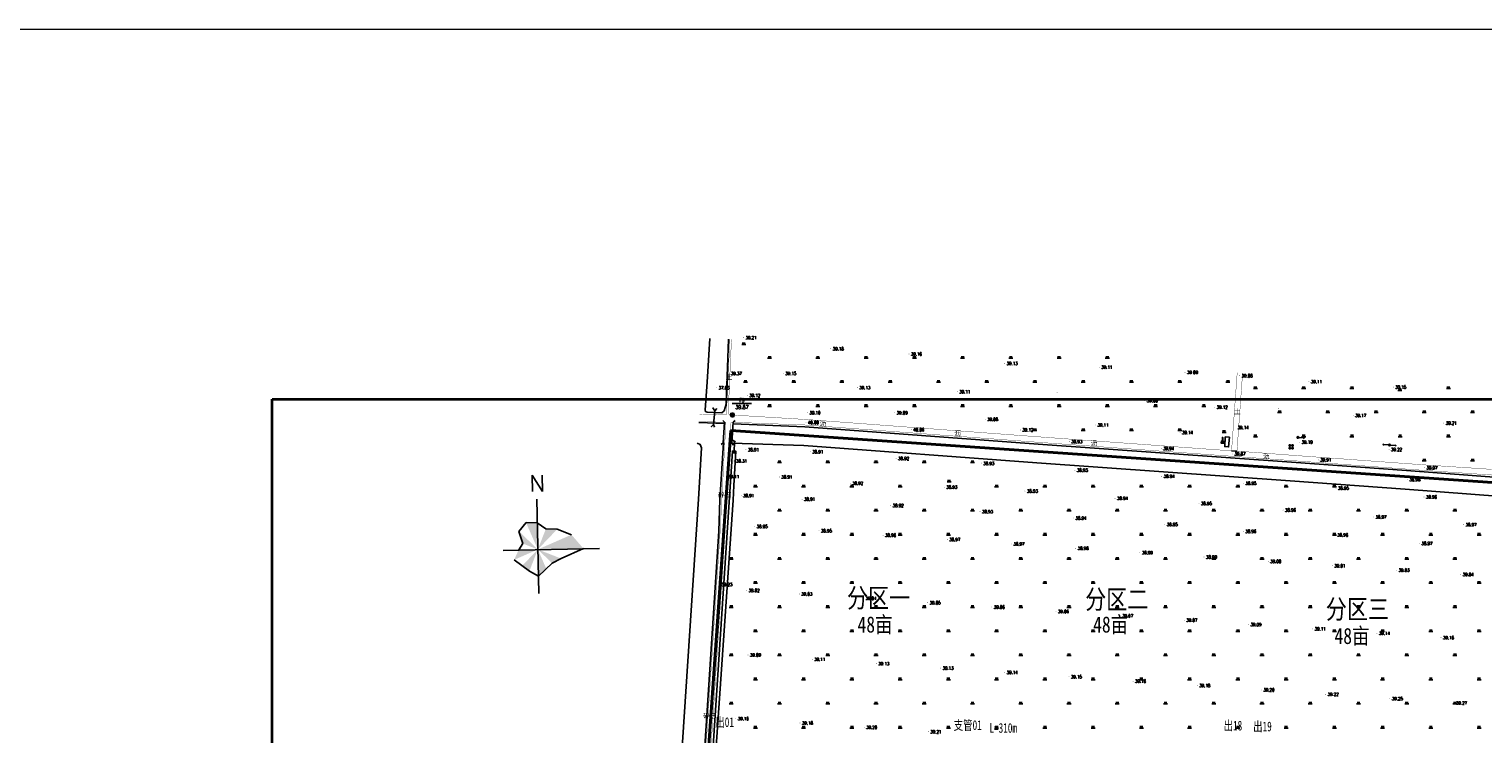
# Model space of a CAD drawing. Extents: x 464172 to 473094, y 3847158 to 3855433.
# Tile 19 of 98: x 465693 to 466597, y 3850854 to 3851293. Entities that reach past the tile are written whole.
import ezdxf
from ezdxf.enums import TextEntityAlignment as Align

# ---------------------------------------------------------------- set-up
doc = ezdxf.new("R2010")
doc.units = 0
doc.header["$PDMODE"] = 34
doc.header["$PDSIZE"] = 0.2
doc.linetypes.add('X2', pattern=[10, 8, -2])
doc.linetypes.add('X3', pattern=[5, 4, -1])
doc.layers.get('0').update_dxf_attribs({"linetype": 'CONTINUOUS'})
doc.layers.add('2000图框', color=7, linetype='CONTINUOUS', lineweight=30)
for name, color, linetype in [('DLDW', 8, 'CONTINUOUS'), ('DLSS', 4, 'CONTINUOUS'), ('DMTZ', 3, 'CONTINUOUS'), ('GCD', 9, 'CONTINUOUS'), ('GXYZ', 8, 'CONTINUOUS'), ('KZD', 1, 'CONTINUOUS'), ('SXSS', 5, 'CONTINUOUS'), ('ZBTZ', 8, 'CONTINUOUS'), ('断面', 7, 'CONTINUOUS')]:
    doc.layers.add(name, color=color, linetype=linetype)
doc.styles.add('HZ', font='rs.shx', dxfattribs={"width": 0.8, "bigfont": 'hztxt.shx'})
doc.styles.get("Standard").update_dxf_attribs({"font": 'rs.shx', "bigfont": 'hztxt.shx'})
doc.styles.add('黑体', font='simhei.ttf')
doc.linetypes.add('10411', pattern='A,2,[150,AAA.SHX,S=1,R=0,X=0,Y=1],2,[151,AAA.SHX,S=1,R=0,X=0,Y=3],1e-11', length=4)
doc.linetypes.add('1161', pattern='A,0,[149,AAA.SHX,S=0.15,R=0,X=0,Y=0],-1.6', length=1.6)
doc.linetypes.add('712B', pattern='A,4,-1,4,-1,4,-1,[167,AAA.SHX,S=0.5,R=0,X=0,Y=0],8,[168,AAA.SHX,S=0.5,R=0,X=0,Y=0],-1', length=24)

# ---------------------------------------------------------------- blocks, each defined once
blk = doc.blocks.new('GC200')
at = {"linetype": 'Continuous', "const_width": 0.2, "flags": 128}
blk.add_lwpolyline([(-0.1, 0, 1), (0.1, 0, 1)], format="xyb", close=True, dxfattribs=at)
blk = doc.blocks.new('gc013b')
at = {"linetype": 'Continuous'}
blk.add_line((0.5, 0), (4, 0), dxfattribs=at)
at = {"linetype": 'Continuous', "flags": 128}
blk.add_lwpolyline([(3.39, 0.35), (4, 0), (3.39, -0.35)], dxfattribs=at)
blk = doc.blocks.new('gc170')
at = {"linetype": 'Continuous'}
blk.add_circle((0, 0), 0.5, dxfattribs=at)
blk = doc.blocks.new('gc146')
for points in [[(1.6, 0.82), (-1.6, 0.82)], [(-0.8, -1.58), (-0.8, 1.62)], [(0.8, 1.62), (0.8, -1.58)], [(-1.6, -0.78), (1.6, -0.78)]]:
    blk.add_lwpolyline(points)
blk = doc.blocks.new('gc119')
for p, q in [((-1.25, 0), (1.25, 0)), ((-0.5, 1.3), (-0.5, 0)), ((0.5, 1.3), (0.5, 0))]:
    blk.add_line(p, q)
blk = doc.blocks.new('*U11')
at = {"linetype": 'Continuous'}
for points in [[(0, 2.5), (0.1, 3.6), (-0.1, 3.6)], [(0, 2.5), (-0.1, 3.6), (-0.1, 1.4)], [(0, 2.5), (-0.1, 1.4), (0.1, 1.4)], [(0, 2.5), (0.1, 1.4), (0.1, 3.6)]]:
    blk.add_solid(points, dxfattribs=at)
blk = doc.blocks.new('*U12')
at = {"linetype": 'Continuous'}
for points in [[(-0.1, -0.1), (-0.6, 0.6), (-0.8, -0.8)], [(-0.1, -0.1), (0.6, 0.6), (-0.6, 0.6)], [(-0.1, -0.1), (0.8, -0.8), (0.6, 0.6)], [(-0.1, -0.1), (-0.8, -0.8), (0.8, -0.8)]]:
    blk.add_solid(points, dxfattribs=at)
blk = doc.blocks.new('gc017')
for p, q in [((-0.6, 0.6), (-0.8, -0.8)), ((-0.6, 0.6), (0.6, 0.6)), ((0.6, 0.6), (0.8, -0.8)), ((-0.8, -0.8), (0.8, -0.8))]:
    blk.add_line(p, q)
for points in [[(0.6, 0.6), (-0.6, 0.6), (-0.8, -0.8), (0.8, -0.8)], [(-0.1, 0.6), (0.1, 0.6), (0.1, 2.8), (-0.1, 2.8)]]:
    blk.add_lwpolyline(points, close=True)
at = {"const_width": 0.2}
blk.add_lwpolyline([(-0.6, 0.6), (-0.6, 0.6), (-0.6, 0.6)], dxfattribs=at)
blk.add_point((0, 0))
at = {"linetype": 'Continuous'}
for name, p in [('*U12', (0, 0)), ('*U11', (0, -0.8))]:
    blk.add_blockref(name, p, dxfattribs=at)
blk = doc.blocks.new('*U4')
at = {"linetype": 'Continuous'}
for points in [[(-0.15, 0), (-0.14, -0.06), (-0.14, 0.06)], [(-0.14, 0.06), (-0.11, -0.11), (-0.11, 0.11)], [(-0.11, -0.11), (-0.14, 0.06), (-0.14, -0.06)], [(-0.11, 0.11), (-0.06, -0.14), (-0.06, 0.14)], [(-0.06, -0.14), (-0.11, 0.11), (-0.11, -0.11)], [(-0.06, 0.14), (0, -0.15), (0, 0.15)], [(0, -0.15), (-0.06, 0.14), (-0.06, -0.14)], [(0, 0.15), (0.06, -0.14), (0.06, 0.14)], [(0.06, -0.14), (0, 0.15), (0, -0.15)], [(0.06, 0.14), (0.11, -0.11), (0.11, 0.11)], [(0.11, -0.11), (0.06, 0.14), (0.06, -0.14)], [(0.11, 0.11), (0.14, -0.06), (0.14, 0.06)], [(0.14, -0.06), (0.11, 0.11), (0.11, -0.11)], [(0.15, 0), (0.14, 0.06), (0.14, -0.06)]]:
    blk.add_solid(points, dxfattribs=at)
blk = doc.blocks.new('gc259')
at = {"linetype": 'Continuous', "flags": 128}
for points in [[(-1, 0), (-1.5, 0)], [(-1, -1), (1, -1), (1, 1), (-1, 1), (-1, -1)], [(0, 1), (0, 1.5)], [(1, 0), (1.5, 0)], [(0, -1), (0, -1.5)]]:
    blk.add_lwpolyline(points, dxfattribs=at)
at = {"linetype": 'Continuous'}
blk.add_circle((0, 0), 0.15, dxfattribs=at)
blk.add_point((0, 0), dxfattribs=at)
blk.add_blockref('*U4', (0, 0), dxfattribs=at)
blk = doc.blocks.new('1243124123')
at = {"layer": 'DLDW', "color": 8, "linetype": '1161', "elevation": 39.64, "flags": 128}
blk.add_lwpolyline([(443.36, -82.41), (443.1, -88.39), (445.51, -88.58), (445.99, -82.63)], close=True, dxfattribs=at)
at = {"layer": 'DLSS', "color": 8, "linetype": 'Continuous'}
for p, q in [((132.07, -73.31), (131.02, -72.1)), ((137.51, -73.31), (138.71, -72.26)), ((131.18, -86.13), (132.07, -73.31)), ((137.51, -73.31), (136.61, -86.22)), ((131.18, -86.13), (129.98, -87.18)), ((136.61, -86.22), (137.67, -87.43))]:
    blk.add_line(p, q, dxfattribs=at)
at = {"layer": 'DLSS', "color": 8, "linetype": 'X3', "const_width": 0.2, "flags": 128}
for points, elevation in [([(135.36, -21.66), (133.5, -63.6), (132.98, -68.68), (132.98, -68.68), (132.98, -68.68)], 39.37), ([(447.34, -90.97), (449.7, -58.13), (450.84, -42.39)], 39.47)]:
    blk.add_lwpolyline(points, dxfattribs=dict(at, elevation=elevation))
at = {"layer": 'DLSS', "color": 8, "linetype": 'Continuous', "const_width": 0.2, "flags": 128}
for points, elevation in [([(136.37, -21.7), (134.52, -63.43), (134.86, -68.72), (134.86, -68.72), (134.86, -68.72)], 39.37), ([(450.7, -91.21), (453.06, -58.37), (454.19, -42.63)], 39.47), ([(116.21, -72.73), (132.09, -73.33)], 39.96)]:
    blk.add_lwpolyline(points, dxfattribs=dict(at, elevation=elevation))
at = {"layer": 'DLSS', "color": 8, "linetype": 'X2', "const_width": 0.2, "flags": 128}
for points, elevation in [([(132.98, -68.68), (116.61, -68.32)], 39.87), ([(447.29, -91.06), (326.07, -82.25), (183.04, -71.58), (136.94, -68.77), (134.86, -68.72)], 39.87), ([(895.9, -122.29), (773.76, -113.84), (652.77, -105.46), (568.24, -99.86), (484.19, -93.74), (450.7, -91.21)], 39.47)]:
    blk.add_lwpolyline(points, dxfattribs=dict(at, elevation=elevation))
blk.add_lwpolyline([(132.09, -73.33), (132.88, -73.38), (132.94, -73.64), (132.2, -86.78), (129.34, -141.14), (120.15, -281.27), (119.54, -288.87), (119.48, -289.84)], dxfattribs=at)
at = {"layer": 'DLSS', "color": 8, "linetype": 'Continuous', "const_width": 0.2, "flags": 128}
blk.add_lwpolyline([(893.98, -125.66), (773.28, -117.29), (567.36, -103.23), (485.48, -97.16), (326.65, -85.7), (182.32, -74.99), (137.51, -73.31), (136.35, -73.49), (135.88, -73.71), (135.31, -86.95), (132.44, -141.32), (123.25, -281.49), (123.02, -284.37)], dxfattribs=at)
at = {"layer": 'DMTZ', "color": 8, "linetype": '10411', "flags": 128}
for points, elevation in [([(122.87, -21.2), (121.28, -48.36), (120.09, -65.63), (120.21, -66.62), (121.22, -67.11), (130.45, -67.5), (131.77, -66.15), (133.09, -62.07), (133.97, -38.93), (134.62, -21.64)], 39.23), ([(893.83, -127.85), (773.13, -119.48), (656.88, -110.96), (556.17, -103.23), (484.58, -98.13), (327.04, -86.87), (181.96, -76.04), (137.41, -74.17)], 39.96), ([(129.18, -121.48), (131.36, -86.08)], 39.06), ([(136.61, -86.22), (181.28, -87.69), (326.19, -98.5), (483.75, -109.76), (555.31, -114.86), (656.01, -122.59), (772.3, -131.11), (877.51, -138.4), (893.37, -139.23)], 39.96)]:
    blk.add_lwpolyline(points, dxfattribs=dict(at, elevation=elevation))
for points in [[(132.02, -74.05), (116.14, -73.49)], [(114.99, -86.2), (115.15, -86.2), (116.96, -87.09), (117.84, -89.23), (115.88, -121.01)], [(115.88, -121.01), (115.88, -121.01), (90.44, -508.28), (81.7, -695.1), (80.63, -704.33), (78.18, -725.44), (68.48, -862.65), (59.11, -957.06), (46.87, -1144.14)], [(118.7, -289.81), (118.76, -288.82), (119.37, -281.21), (128.56, -141.09), (129.18, -121.48)]]:
    blk.add_lwpolyline(points, dxfattribs=at)
at = {"layer": 'KZD', "color": 8, "linetype": 'Continuous'}
blk.add_line((136.86, -61.7), (148.86, -61.7), dxfattribs=at)
at = {"layer": 'SXSS', "color": 8, "linetype": 'Continuous', "flags": 128}
for points in [[(127.27, -64.75), (126, -66.24), (124.89, -64.37), (126, -66.24), (125.15, -74.78), (123.81, -76.1), (125.15, -74.78), (125.83, -76.42)], [(138.77, -84.76), (138.23, -85.41), (137.74, -84.57), (138.23, -85.41), (138.14, -91.63), (137.48, -92.41), (138.14, -91.63), (138.67, -92.62)]]:
    blk.add_lwpolyline(points, dxfattribs=at)
at = {"layer": 'SXSS', "color": 8, "linetype": 'Continuous', "elevation": 38.82, "flags": 128}
blk.add_lwpolyline([(137.41, -121.81), (126.25, -284.08), (124.34, -284.06), (135.5, -113.39), (136.98, -91.22), (139.1, -91.28), (137.75, -112.66)], close=True, dxfattribs=at)
at = {"layer": 'ZBTZ', "color": 8, "linetype": '1161', "elevation": 39.87, "flags": 128}
blk.add_lwpolyline([(447.29, -91.06), (450.7, -91.31)], dxfattribs=at)
at = {"layer": 'DLDW', "color": 8, "linetype": '1161'}
blk.add_blockref('gc017', (441.71, -85.5), dxfattribs=at)
at = {"layer": 'GCD', "color": 8, "linetype": 'Continuous'}
ref = blk.add_blockref('GC200', (143.9, -20.69, 39.2), dxfattribs=at)
ref.add_attrib('height', '39.21', dxfattribs={"linetype": 'Continuous', "height": 2, "style": 'HZ', "width": 0.8}).set_placement((145.1, -20.69, 39.2), align=Align.MIDDLE_LEFT)
ref = blk.add_blockref('GC200', (198.13, -27.61, 39.18), dxfattribs=at)
ref.add_attrib('height', '39.18', dxfattribs={"linetype": 'Continuous', "height": 2, "style": 'HZ', "width": 0.8}).set_placement((199.33, -27.61), align=Align.MIDDLE_LEFT)
ref = blk.add_blockref('GC200', (246.73, -30.82, 39.16), dxfattribs=at)
ref.add_attrib('height', '39.16', dxfattribs={"linetype": 'Continuous', "height": 2, "style": 'HZ', "width": 0.8}).set_placement((247.93, -30.82), align=Align.MIDDLE_LEFT)
ref = blk.add_blockref('GC200', (306.26, -36.69, 39.13), dxfattribs=at)
ref.add_attrib('height', '39.13', dxfattribs={"linetype": 'Continuous', "height": 2, "style": 'HZ', "width": 0.8}).set_placement((307.46, -36.69), align=Align.MIDDLE_LEFT)
ref = blk.add_blockref('GC200', (134.78, -42.97, 39.37), dxfattribs=at)
ref.add_attrib('height', '39.37', dxfattribs={"linetype": 'Continuous', "height": 2, "style": 'HZ', "width": 0.8}).set_placement((135.98, -42.97), align=Align.MIDDLE_LEFT)
ref = blk.add_blockref('GC200', (168.64, -42.95, 39.15), dxfattribs=at)
ref.add_attrib('height', '39.15', dxfattribs={"linetype": 'Continuous', "height": 2, "style": 'HZ', "width": 0.8}).set_placement((169.84, -42.95), align=Align.MIDDLE_LEFT)
ref = blk.add_blockref('GC200', (365.11, -39.03, 39.11), dxfattribs=at)
ref.add_attrib('height', '39.11', dxfattribs={"linetype": 'Continuous', "height": 2, "style": 'HZ', "width": 0.8}).set_placement((366.31, -39.03), align=Align.MIDDLE_LEFT)
ref = blk.add_blockref('GC200', (418.42, -42.27, 39.09), dxfattribs=at)
ref.add_attrib('height', '39.09', dxfattribs={"linetype": 'Continuous', "height": 2, "style": 'HZ', "width": 0.8}).set_placement((419.62, -42.27), align=Align.MIDDLE_LEFT)
ref = blk.add_blockref('GC200', (452.38, -44.37, 39.08), dxfattribs=at)
ref.add_attrib('height', '39.08', dxfattribs={"linetype": 'Continuous', "height": 2, "style": 'HZ', "width": 0.8}).set_placement((453.58, -44.37), align=Align.MIDDLE_LEFT)
ref = blk.add_blockref('GC200', (127.16, -51.86, 37.03), dxfattribs=at)
ref.add_attrib('height', '37.03', dxfattribs={"linetype": 'Continuous', "height": 2, "style": 'HZ', "width": 0.8}).set_placement((128.36, -51.86), align=Align.MIDDLE_LEFT)
ref = blk.add_blockref('GC200', (214.62, -51.74, 39.13), dxfattribs=at)
ref.add_attrib('height', '39.13', dxfattribs={"linetype": 'Continuous', "height": 2, "style": 'HZ', "width": 0.8}).set_placement((215.82, -51.74), align=Align.MIDDLE_LEFT)
ref = blk.add_blockref('GC200', (276.78, -54.33, 39.11), dxfattribs=at)
ref.add_attrib('height', '39.11', dxfattribs={"linetype": 'Continuous', "height": 2, "style": 'HZ', "width": 0.8}).set_placement((277.98, -54.33), align=Align.MIDDLE_LEFT)
ref = blk.add_blockref('GC200', (495.41, -48.02, 39.11), dxfattribs=at)
ref.add_attrib('height', '39.11', dxfattribs={"linetype": 'Continuous', "height": 2, "style": 'HZ', "width": 0.8}).set_placement((496.61, -48.02), align=Align.MIDDLE_LEFT)
ref = blk.add_blockref('GC200', (547.89, -51.42, 39.15), dxfattribs=at)
ref.add_attrib('height', '39.15', dxfattribs={"linetype": 'Continuous', "height": 2, "style": 'HZ', "width": 0.8}).set_placement((549.09, -51.42), align=Align.MIDDLE_LEFT)
ref = blk.add_blockref('GC200', (146.21, -56.61, 39.12), dxfattribs=at)
ref.add_attrib('height', '39.12', dxfattribs={"linetype": 'Continuous', "height": 2, "style": 'HZ', "width": 0.8}).set_placement((147.41, -56.61), align=Align.MIDDLE_LEFT)
ref = blk.add_blockref('GC200', (338.87, -54.92, 39.09), dxfattribs=at)
ref.add_attrib('height', '39.10', dxfattribs={"linetype": 'Continuous', "height": 2, "style": 'HZ', "width": 0.8}).set_placement((394.64, -59.8), align=Align.MIDDLE_LEFT)
ref = blk.add_blockref('GC200', (393.44, -59.8, 39.09), dxfattribs=at)
ref.add_attrib('height', '39.09', dxfattribs={"linetype": 'Continuous', "height": 2, "style": 'HZ', "width": 0.8}).set_placement((394.64, -59.8), align=Align.MIDDLE_LEFT)
ref = blk.add_blockref('GC200', (436.84, -63.91, 39.12), dxfattribs=at)
ref.add_attrib('height', '39.12', dxfattribs={"linetype": 'Continuous', "height": 2, "style": 'HZ', "width": 0.8}).set_placement((438.04, -63.91), align=Align.MIDDLE_LEFT)
ref = blk.add_blockref('GC200', (183.83, -67.39, 39.09), dxfattribs=at)
ref.add_attrib('height', '39.10', dxfattribs={"linetype": 'Continuous', "height": 2, "style": 'HZ', "width": 0.8}).set_placement((184.83, -67.39), align=Align.MIDDLE_LEFT)
ref = blk.add_blockref('GC200', (237.86, -67.44, 39.09), dxfattribs=at)
ref.add_attrib('height', '39.09', dxfattribs={"linetype": 'Continuous', "height": 2, "style": 'HZ', "width": 0.8}).set_placement((239.06, -67.44), align=Align.MIDDLE_LEFT)
ref = blk.add_blockref('GC200', (294.1, -71.48, 39.08), dxfattribs=at)
ref.add_attrib('height', '39.08', dxfattribs={"linetype": 'Continuous', "height": 2, "style": 'HZ', "width": 0.8}).set_placement((295.3, -71.48), align=Align.MIDDLE_LEFT)
ref = blk.add_blockref('GC200', (476.57, -64.64, 39.13), dxfattribs=at)
ref.add_attrib('height', '39.14', dxfattribs={"linetype": 'Continuous', "height": 2, "style": 'HZ', "width": 0.8}).set_placement((451.04, -76.6), align=Align.MIDDLE_LEFT)
ref = blk.add_blockref('GC200', (522.97, -69.09, 39.17), dxfattribs=at)
ref.add_attrib('height', '39.17', dxfattribs={"linetype": 'Continuous', "height": 2, "style": 'HZ', "width": 0.8}).set_placement((524.17, -69.09), align=Align.MIDDLE_LEFT)
ref = blk.add_blockref('GC200', (182.71, -73.44, 40), dxfattribs=at)
ref.add_attrib('height', '40.00', dxfattribs={"linetype": 'Continuous', "height": 2, "style": 'HZ', "width": 0.8}).set_placement((183.91, -73.44), align=Align.MIDDLE_LEFT)
ref = blk.add_blockref('GC200', (248.23, -77.96, 40.06), dxfattribs=at)
ref.add_attrib('height', '40.06', dxfattribs={"linetype": 'Continuous', "height": 2, "style": 'HZ', "width": 0.8}).set_placement((249.43, -77.96), align=Align.MIDDLE_LEFT)
ref = blk.add_blockref('GC200', (316.01, -78.06, 39.12), dxfattribs=at)
ref.add_attrib('height', '39.12', dxfattribs={"linetype": 'Continuous', "height": 2, "style": 'HZ', "width": 0.8}).set_placement((317.21, -78.06), align=Align.MIDDLE_LEFT)
ref = blk.add_blockref('GC200', (362.74, -74.98, 39.11), dxfattribs=at)
ref.add_attrib('height', '39.11', dxfattribs={"linetype": 'Continuous', "height": 2, "style": 'HZ', "width": 0.8}).set_placement((363.94, -74.98), align=Align.MIDDLE_LEFT)
ref = blk.add_blockref('GC200', (415.31, -79.71, 39.14), dxfattribs=at)
ref.add_attrib('height', '39.14', dxfattribs={"linetype": 'Continuous', "height": 2, "style": 'HZ', "width": 0.8}).set_placement((416.51, -79.71), align=Align.MIDDLE_LEFT)
ref = blk.add_blockref('GC200', (579.29, -73.81, 39.21), dxfattribs=at)
ref.add_attrib('height', '39.21', dxfattribs={"linetype": 'Continuous', "height": 2, "style": 'HZ', "width": 0.8}).set_placement((580.49, -73.81), align=Align.MIDDLE_LEFT)
ref = blk.add_blockref('GC200', (145.4, -90.39, 38.91), dxfattribs=at)
ref.add_attrib('height', '38.91', dxfattribs={"linetype": 'Continuous', "height": 2, "style": 'HZ', "width": 0.8}).set_placement((146.6, -90.39), align=Align.MIDDLE_LEFT)
ref = blk.add_blockref('GC200', (346.44, -85.37, 39.93), dxfattribs=at)
ref.add_attrib('height', '39.93', dxfattribs={"linetype": 'Continuous', "height": 2, "style": 'HZ', "width": 0.8}).set_placement((347.64, -85.37), align=Align.MIDDLE_LEFT)
ref = blk.add_blockref('GC200', (403.57, -89.63, 39.94), dxfattribs=at)
ref.add_attrib('height', '39.94', dxfattribs={"linetype": 'Continuous', "height": 2, "style": 'HZ', "width": 0.8}).set_placement((404.77, -89.63), align=Align.MIDDLE_LEFT)
ref = blk.add_blockref('GC200', (489.67, -85.65, 39.19), dxfattribs=at)
ref.add_attrib('height', '39.19', dxfattribs={"linetype": 'Continuous', "height": 2, "style": 'HZ', "width": 0.8}).set_placement((490.87, -85.65), align=Align.MIDDLE_LEFT)
ref = blk.add_blockref('GC200', (545.26, -90.2, 39.22), dxfattribs=at)
ref.add_attrib('height', '39.22', dxfattribs={"linetype": 'Continuous', "height": 2, "style": 'HZ', "width": 0.8}).set_placement((546.46, -90.2), align=Align.MIDDLE_LEFT)
ref = blk.add_blockref('GC200', (137.96, -97.35, 38.31), dxfattribs=at)
ref.add_attrib('height', '38.31', dxfattribs={"linetype": 'Continuous', "height": 2, "style": 'HZ', "width": 0.8}).set_placement((139.16, -97.35), align=Align.MIDDLE_LEFT)
ref = blk.add_blockref('GC200', (185.39, -91.66, 38.91), dxfattribs=at)
ref.add_attrib('height', '38.91', dxfattribs={"linetype": 'Continuous', "height": 2, "style": 'HZ', "width": 0.8}).set_placement((186.59, -91.66), align=Align.MIDDLE_LEFT)
ref = blk.add_blockref('GC200', (238.77, -95.8, 38.92), dxfattribs=at)
ref.add_attrib('height', '38.92', dxfattribs={"linetype": 'Continuous', "height": 2, "style": 'HZ', "width": 0.8}).set_placement((239.97, -95.8), align=Align.MIDDLE_LEFT)
ref = blk.add_blockref('GC200', (291.88, -98.67, 38.92), dxfattribs=at)
ref.add_attrib('height', '38.93', dxfattribs={"linetype": 'Continuous', "height": 2, "style": 'HZ', "width": 0.8}).set_placement((292.97, -98.92), align=Align.MIDDLE_LEFT)
ref = blk.add_blockref('GC200', (447.9, -92.97, 39.87), dxfattribs=at)
ref.add_attrib('height', '39.87', dxfattribs={"linetype": 'Continuous', "height": 2, "style": 'HZ', "width": 0.8}).set_placement((449.1, -92.97), align=Align.MIDDLE_LEFT)
ref = blk.add_blockref('GC200', (501.22, -96.71, 39.91), dxfattribs=at)
ref.add_attrib('height', '39.91', dxfattribs={"linetype": 'Continuous', "height": 2, "style": 'HZ', "width": 0.8}).set_placement((502.42, -96.71), align=Align.MIDDLE_LEFT)
ref = blk.add_blockref('GC200', (133.08, -107.08, 39.11), dxfattribs=at)
ref.add_attrib('height', '39.11', dxfattribs={"linetype": 'Continuous', "height": 2, "style": 'HZ', "width": 0.8}).set_placement((134.28, -107.08), align=Align.MIDDLE_LEFT)
ref = blk.add_blockref('GC200', (166.16, -107.3, 38.91), dxfattribs=at)
ref.add_attrib('height', '38.91', dxfattribs={"linetype": 'Continuous', "height": 2, "style": 'HZ', "width": 0.8}).set_placement((167.36, -107.3), align=Align.MIDDLE_LEFT)
ref = blk.add_blockref('GC200', (349.9, -103.13, 38.93), dxfattribs=at)
ref.add_attrib('height', '38.93', dxfattribs={"linetype": 'Continuous', "height": 2, "style": 'HZ', "width": 0.8}).set_placement((351.1, -103.13), align=Align.MIDDLE_LEFT)
ref = blk.add_blockref('GC200', (403.89, -106.92, 38.94), dxfattribs=at)
ref.add_attrib('height', '38.94', dxfattribs={"linetype": 'Continuous', "height": 2, "style": 'HZ', "width": 0.8}).set_placement((405.09, -106.92), align=Align.MIDDLE_LEFT)
ref = blk.add_blockref('GC200', (556.73, -108.98, 36.98), dxfattribs=at)
ref.add_attrib('height', '36.98', dxfattribs={"linetype": 'Continuous', "height": 2, "style": 'HZ', "width": 0.8}).set_placement((557.93, -108.98), align=Align.MIDDLE_LEFT)
ref = blk.add_blockref('GC200', (567.28, -101.61, 39.97), dxfattribs=at)
ref.add_attrib('height', '39.97', dxfattribs={"linetype": 'Continuous', "height": 2, "style": 'HZ', "width": 0.8}).set_placement((568.48, -101.61), align=Align.MIDDLE_LEFT)
ref = blk.add_blockref('GC200', (210.2, -111.24, 38.92), dxfattribs=at)
ref.add_attrib('height', '38.92', dxfattribs={"linetype": 'Continuous', "height": 2, "style": 'HZ', "width": 0.8}).set_placement((211.4, -111.24), align=Align.MIDDLE_LEFT)
ref = blk.add_blockref('GC200', (268.73, -113.64, 38.93), dxfattribs=at)
ref.add_attrib('height', '38.93', dxfattribs={"linetype": 'Continuous', "height": 2, "style": 'HZ', "width": 0.8}).set_placement((269.93, -113.64), align=Align.MIDDLE_LEFT)
ref = blk.add_blockref('GC200', (318.85, -116.09, 38.93), dxfattribs=at)
ref.add_attrib('height', '38.93', dxfattribs={"linetype": 'Continuous', "height": 2, "style": 'HZ', "width": 0.8}).set_placement((320.05, -116.09), align=Align.MIDDLE_LEFT)
ref = blk.add_blockref('GC200', (454.74, -111.29, 38.95), dxfattribs=at)
ref.add_attrib('height', '38.95', dxfattribs={"linetype": 'Continuous', "height": 2, "style": 'HZ', "width": 0.8}).set_placement((455.94, -111.29), align=Align.MIDDLE_LEFT)
ref = blk.add_blockref('GC200', (512.23, -114.26, 38.95), dxfattribs=at)
ref.add_attrib('height', '38.95', dxfattribs={"linetype": 'Continuous', "height": 2, "style": 'HZ', "width": 0.8}).set_placement((513.43, -114.26), align=Align.MIDDLE_LEFT)
ref = blk.add_blockref('GC200', (142.38, -118.91, 38.91), dxfattribs=at)
ref.add_attrib('height', '38.91', dxfattribs={"linetype": 'Continuous', "height": 2, "style": 'HZ', "width": 0.8}).set_placement((143.58, -118.91), align=Align.MIDDLE_LEFT)
ref = blk.add_blockref('GC200', (180.32, -121.14, 38.91), dxfattribs=at)
ref.add_attrib('height', '38.91', dxfattribs={"linetype": 'Continuous', "height": 2, "style": 'HZ', "width": 0.8}).set_placement((181.52, -121.14), align=Align.MIDDLE_LEFT)
ref = blk.add_blockref('GC200', (235.41, -125.07, 38.92), dxfattribs=at)
ref.add_attrib('height', '38.92', dxfattribs={"linetype": 'Continuous', "height": 2, "style": 'HZ', "width": 0.8}).set_placement((236.61, -125.07), align=Align.MIDDLE_LEFT)
ref = blk.add_blockref('GC200', (374.91, -120.59, 38.94), dxfattribs=at)
ref.add_attrib('height', '38.94', dxfattribs={"linetype": 'Continuous', "height": 2, "style": 'HZ', "width": 0.8}).set_placement((376.11, -120.59), align=Align.MIDDLE_LEFT)
ref = blk.add_blockref('GC200', (427.04, -123.79, 38.95), dxfattribs=at)
ref.add_attrib('height', '38.95', dxfattribs={"linetype": 'Continuous', "height": 2, "style": 'HZ', "width": 0.8}).set_placement((428.24, -123.79), align=Align.MIDDLE_LEFT)
ref = blk.add_blockref('GC200', (567.01, -119.75, 38.96), dxfattribs=at)
ref.add_attrib('height', '38.96', dxfattribs={"linetype": 'Continuous', "height": 2, "style": 'HZ', "width": 0.8}).set_placement((568.21, -119.75), align=Align.MIDDLE_LEFT)
ref = blk.add_blockref('GC200', (290.91, -128.86, 38.93), dxfattribs=at)
ref.add_attrib('height', '38.93', dxfattribs={"linetype": 'Continuous', "height": 2, "style": 'HZ', "width": 0.8}).set_placement((292.11, -128.86), align=Align.MIDDLE_LEFT)
ref = blk.add_blockref('GC200', (349.05, -132.89, 38.94), dxfattribs=at)
ref.add_attrib('height', '38.94', dxfattribs={"linetype": 'Continuous', "height": 2, "style": 'HZ', "width": 0.8}).set_placement((350.25, -132.89), align=Align.MIDDLE_LEFT)
ref = blk.add_blockref('GC200', (479.35, -127.89, 38.96), dxfattribs=at)
ref.add_attrib('height', '38.96', dxfattribs={"linetype": 'Continuous', "height": 2, "style": 'HZ', "width": 0.8}).set_placement((480.55, -127.89), align=Align.MIDDLE_LEFT)
ref = blk.add_blockref('GC200', (535.59, -132.21, 38.97), dxfattribs=at)
ref.add_attrib('height', '38.97', dxfattribs={"linetype": 'Continuous', "height": 2, "style": 'HZ', "width": 0.8}).set_placement((536.79, -132.21), align=Align.MIDDLE_LEFT)
ref = blk.add_blockref('GC200', (150.86, -138.09, 38.95), dxfattribs=at)
ref.add_attrib('height', '38.95', dxfattribs={"linetype": 'Continuous', "height": 2, "style": 'HZ', "width": 0.8}).set_placement((152.06, -138.09), align=Align.MIDDLE_LEFT)
ref = blk.add_blockref('GC200', (190.77, -140.81, 38.95), dxfattribs=at)
ref.add_attrib('height', '38.95', dxfattribs={"linetype": 'Continuous', "height": 2, "style": 'HZ', "width": 0.8}).set_placement((191.97, -140.81), align=Align.MIDDLE_LEFT)
ref = blk.add_blockref('GC200', (230.68, -143.52, 38.96), dxfattribs=at)
ref.add_attrib('height', '38.96', dxfattribs={"linetype": 'Continuous', "height": 2, "style": 'HZ', "width": 0.8}).set_placement((231.88, -143.52), align=Align.MIDDLE_LEFT)
ref = blk.add_blockref('GC200', (405.82, -136.86, 38.95), dxfattribs=at)
ref.add_attrib('height', '38.95', dxfattribs={"linetype": 'Continuous', "height": 2, "style": 'HZ', "width": 0.8}).set_placement((407.02, -136.86), align=Align.MIDDLE_LEFT)
ref = blk.add_blockref('GC200', (454.67, -141.16, 38.96), dxfattribs=at)
ref.add_attrib('height', '38.96', dxfattribs={"linetype": 'Continuous', "height": 2, "style": 'HZ', "width": 0.8}).set_placement((455.87, -141.16), align=Align.MIDDLE_LEFT)
ref = blk.add_blockref('GC200', (511.81, -143.36, 38.96), dxfattribs=at)
ref.add_attrib('height', '38.96', dxfattribs={"linetype": 'Continuous', "height": 2, "style": 'HZ', "width": 0.8}).set_placement((513.01, -143.36), align=Align.MIDDLE_LEFT)
ref = blk.add_blockref('GC200', (591.63, -136.98, 38.97), dxfattribs=at)
ref.add_attrib('height', '38.97', dxfattribs={"linetype": 'Continuous', "height": 2, "style": 'HZ', "width": 0.8}).set_placement((592.83, -136.98), align=Align.MIDDLE_LEFT)
ref = blk.add_blockref('GC200', (270.59, -146.24, 38.97), dxfattribs=at)
ref.add_attrib('height', '38.97', dxfattribs={"linetype": 'Continuous', "height": 2, "style": 'HZ', "width": 0.8}).set_placement((271.79, -146.24), align=Align.MIDDLE_LEFT)
ref = blk.add_blockref('GC200', (310.49, -148.95, 38.97), dxfattribs=at)
ref.add_attrib('height', '38.97', dxfattribs={"linetype": 'Continuous', "height": 2, "style": 'HZ', "width": 0.8}).set_placement((311.69, -148.95), align=Align.MIDDLE_LEFT)
ref = blk.add_blockref('GC200', (350.4, -151.67, 38.98), dxfattribs=at)
ref.add_attrib('height', '38.98', dxfattribs={"linetype": 'Continuous', "height": 2, "style": 'HZ', "width": 0.8}).set_placement((351.6, -151.67), align=Align.MIDDLE_LEFT)
ref = blk.add_blockref('GC200', (390.31, -154.38, 38.99), dxfattribs=at)
ref.add_attrib('height', '38.99', dxfattribs={"linetype": 'Continuous', "height": 2, "style": 'HZ', "width": 0.8}).set_placement((391.51, -154.38), align=Align.MIDDLE_LEFT)
ref = blk.add_blockref('GC200', (564.19, -148.63, 38.97), dxfattribs=at)
ref.add_attrib('height', '38.97', dxfattribs={"linetype": 'Continuous', "height": 2, "style": 'HZ', "width": 0.8}).set_placement((565.39, -148.63), align=Align.MIDDLE_LEFT)
ref = blk.add_blockref('GC200', (430.22, -157.1, 38.99), dxfattribs=at)
ref.add_attrib('height', '38.99', dxfattribs={"linetype": 'Continuous', "height": 2, "style": 'HZ', "width": 0.8}).set_placement((431.42, -157.1), align=Align.MIDDLE_LEFT)
ref = blk.add_blockref('GC200', (470.13, -159.81, 39), dxfattribs=at)
ref.add_attrib('height', '39.00', dxfattribs={"linetype": 'Continuous', "height": 2, "style": 'HZ', "width": 0.8}).set_placement((471.33, -159.81), align=Align.MIDDLE_LEFT)
ref = blk.add_blockref('GC200', (510.03, -162.53, 39.01), dxfattribs=at)
ref.add_attrib('height', '39.01', dxfattribs={"linetype": 'Continuous', "height": 2, "style": 'HZ', "width": 0.8}).set_placement((511.23, -162.53), align=Align.MIDDLE_LEFT)
ref = blk.add_blockref('GC200', (549.94, -165.24, 39.03), dxfattribs=at)
ref.add_attrib('height', '39.03', dxfattribs={"linetype": 'Continuous', "height": 2, "style": 'HZ', "width": 0.8}).set_placement((551.14, -165.24), align=Align.MIDDLE_LEFT)
ref = blk.add_blockref('GC200', (589.85, -167.96, 39.04), dxfattribs=at)
ref.add_attrib('height', '39.04', dxfattribs={"linetype": 'Continuous', "height": 2, "style": 'HZ', "width": 0.8}).set_placement((591.05, -167.96), align=Align.MIDDLE_LEFT)
ref = blk.add_blockref('GC200', (128.9, -174.17, 39.23), dxfattribs=at)
ref.add_attrib('height', '39.23', dxfattribs={"linetype": 'Continuous', "height": 2, "style": 'HZ', "width": 0.8}).set_placement((130.1, -174.17), align=Align.MIDDLE_LEFT)
ref = blk.add_blockref('GC200', (145.78, -177.84, 39.02), dxfattribs=at)
ref.add_attrib('height', '39.02', dxfattribs={"linetype": 'Continuous', "height": 2, "style": 'HZ', "width": 0.8}).set_placement((146.98, -177.84), align=Align.MIDDLE_LEFT)
ref = blk.add_blockref('GC200', (178.54, -180.07, 39.03), dxfattribs=at)
ref.add_attrib('height', '39.03', dxfattribs={"linetype": 'Continuous', "height": 2, "style": 'HZ', "width": 0.8}).set_placement((179.74, -180.07), align=Align.MIDDLE_LEFT)
ref = blk.add_blockref('GC200', (218.45, -182.78, 39.04), dxfattribs=at)
ref.add_attrib('height', '39.04', dxfattribs={"linetype": 'Continuous', "height": 2, "style": 'HZ', "width": 0.8}).set_placement((219.65, -182.78), align=Align.MIDDLE_LEFT)
ref = blk.add_blockref('GC200', (258.36, -185.5, 39.05), dxfattribs=at)
ref.add_attrib('height', '39.05', dxfattribs={"linetype": 'Continuous', "height": 2, "style": 'HZ', "width": 0.8}).set_placement((259.56, -185.5), align=Align.MIDDLE_LEFT)
ref = blk.add_blockref('GC200', (298.26, -188.21, 39.06), dxfattribs=at)
ref.add_attrib('height', '39.06', dxfattribs={"linetype": 'Continuous', "height": 2, "style": 'HZ', "width": 0.8}).set_placement((299.46, -188.21), align=Align.MIDDLE_LEFT)
ref = blk.add_blockref('GC200', (338.17, -190.93, 39.06), dxfattribs=at)
ref.add_attrib('height', '39.06', dxfattribs={"linetype": 'Continuous', "height": 2, "style": 'HZ', "width": 0.8}).set_placement((339.37, -190.93), align=Align.MIDDLE_LEFT)
ref = blk.add_blockref('GC200', (378.08, -193.64, 39.07), dxfattribs=at)
ref.add_attrib('height', '39.07', dxfattribs={"linetype": 'Continuous', "height": 2, "style": 'HZ', "width": 0.8}).set_placement((379.28, -193.64), align=Align.MIDDLE_LEFT)
ref = blk.add_blockref('GC200', (417.99, -196.36, 39.07), dxfattribs=at)
ref.add_attrib('height', '39.07', dxfattribs={"linetype": 'Continuous', "height": 2, "style": 'HZ', "width": 0.8}).set_placement((419.19, -196.36), align=Align.MIDDLE_LEFT)
ref = blk.add_blockref('GC200', (457.89, -199.07, 39.09), dxfattribs=at)
ref.add_attrib('height', '39.09', dxfattribs={"linetype": 'Continuous', "height": 2, "style": 'HZ', "width": 0.8}).set_placement((459.09, -199.07), align=Align.MIDDLE_LEFT)
ref = blk.add_blockref('GC200', (497.8, -201.79, 39.11), dxfattribs=at)
ref.add_attrib('height', '39.11', dxfattribs={"linetype": 'Continuous', "height": 2, "style": 'HZ', "width": 0.8}).set_placement((499, -201.79), align=Align.MIDDLE_LEFT)
ref = blk.add_blockref('GC200', (537.71, -204.5, 39.14), dxfattribs=at)
ref.add_attrib('height', '39.14', dxfattribs={"linetype": 'Continuous', "height": 2, "style": 'HZ', "width": 0.8}).set_placement((538.91, -204.5), align=Align.MIDDLE_LEFT)
ref = blk.add_blockref('GC200', (577.62, -207.22, 39.16), dxfattribs=at)
ref.add_attrib('height', '39.16', dxfattribs={"linetype": 'Continuous', "height": 2, "style": 'HZ', "width": 0.8}).set_placement((578.82, -207.22), align=Align.MIDDLE_LEFT)
ref = blk.add_blockref('GC200', (146.68, -217.99, 39.09), dxfattribs=at)
ref.add_attrib('height', '39.09', dxfattribs={"linetype": 'Continuous', "height": 2, "style": 'HZ', "width": 0.8}).set_placement((147.88, -217.99), align=Align.MIDDLE_LEFT)
ref = blk.add_blockref('GC200', (186.59, -220.71, 39.11), dxfattribs=at)
ref.add_attrib('height', '39.11', dxfattribs={"linetype": 'Continuous', "height": 2, "style": 'HZ', "width": 0.8}).set_placement((187.79, -220.71), align=Align.MIDDLE_LEFT)
ref = blk.add_blockref('GC200', (226.49, -223.42, 39.13), dxfattribs=at)
ref.add_attrib('height', '39.13', dxfattribs={"linetype": 'Continuous', "height": 2, "style": 'HZ', "width": 0.8}).set_placement((227.69, -223.42), align=Align.MIDDLE_LEFT)
ref = blk.add_blockref('GC200', (266.4, -226.14, 39.13), dxfattribs=at)
ref.add_attrib('height', '39.13', dxfattribs={"linetype": 'Continuous', "height": 2, "style": 'HZ', "width": 0.8}).set_placement((267.6, -226.14), align=Align.MIDDLE_LEFT)
ref = blk.add_blockref('GC200', (306.31, -228.85, 39.14), dxfattribs=at)
ref.add_attrib('height', '39.14', dxfattribs={"linetype": 'Continuous', "height": 2, "style": 'HZ', "width": 0.8}).set_placement((307.51, -228.85), align=Align.MIDDLE_LEFT)
ref = blk.add_blockref('GC200', (346.22, -231.57, 39.15), dxfattribs=at)
ref.add_attrib('height', '39.15', dxfattribs={"linetype": 'Continuous', "height": 2, "style": 'HZ', "width": 0.8}).set_placement((347.42, -231.57), align=Align.MIDDLE_LEFT)
ref = blk.add_blockref('GC200', (386.12, -234.28, 39.16), dxfattribs=at)
ref.add_attrib('height', '39.16', dxfattribs={"linetype": 'Continuous', "height": 2, "style": 'HZ', "width": 0.8}).set_placement((387.32, -234.28), align=Align.MIDDLE_LEFT)
ref = blk.add_blockref('GC200', (426.03, -237, 39.18), dxfattribs=at)
ref.add_attrib('height', '39.18', dxfattribs={"linetype": 'Continuous', "height": 2, "style": 'HZ', "width": 0.8}).set_placement((427.23, -237), align=Align.MIDDLE_LEFT)
ref = blk.add_blockref('GC200', (465.94, -239.71, 39.2), dxfattribs=at)
ref.add_attrib('height', '39.20', dxfattribs={"linetype": 'Continuous', "height": 2, "style": 'HZ', "width": 0.8}).set_placement((467.14, -239.71), align=Align.MIDDLE_LEFT)
ref = blk.add_blockref('GC200', (505.85, -242.43, 39.22), dxfattribs=at)
ref.add_attrib('height', '39.22', dxfattribs={"linetype": 'Continuous', "height": 2, "style": 'HZ', "width": 0.8}).set_placement((507.05, -242.43), align=Align.MIDDLE_LEFT)
ref = blk.add_blockref('GC200', (545.76, -245.14, 39.25), dxfattribs=at)
ref.add_attrib('height', '39.25', dxfattribs={"linetype": 'Continuous', "height": 2, "style": 'HZ', "width": 0.8}).set_placement((546.96, -245.14), align=Align.MIDDLE_LEFT)
ref = blk.add_blockref('GC200', (585.66, -247.86, 39.27), dxfattribs=at)
ref.add_attrib('height', '39.27', dxfattribs={"linetype": 'Continuous', "height": 2, "style": 'HZ', "width": 0.8}).set_placement((586.86, -247.86), align=Align.MIDDLE_LEFT)
ref = blk.add_blockref('GC200', (139.08, -257.57, 39.16), dxfattribs=at)
ref.add_attrib('height', '39.16', dxfattribs={"linetype": 'Continuous', "height": 2, "style": 'HZ', "width": 0.8}).set_placement((140.28, -257.57), align=Align.MIDDLE_LEFT)
ref = blk.add_blockref('GC200', (178.99, -260.28, 39.18), dxfattribs=at)
ref.add_attrib('height', '39.18', dxfattribs={"linetype": 'Continuous', "height": 2, "style": 'HZ', "width": 0.8}).set_placement((180.19, -260.28), align=Align.MIDDLE_LEFT)
ref = blk.add_blockref('GC200', (218.9, -263, 39.2), dxfattribs=at)
ref.add_attrib('height', '39.20', dxfattribs={"linetype": 'Continuous', "height": 2, "style": 'HZ', "width": 0.8}).set_placement((220.1, -263), align=Align.MIDDLE_LEFT)
ref = blk.add_blockref('GC200', (258.81, -265.71, 39.21), dxfattribs=at)
ref.add_attrib('height', '39.21', dxfattribs={"linetype": 'Continuous', "height": 2, "style": 'HZ', "width": 0.8}).set_placement((260.01, -265.71), align=Align.MIDDLE_LEFT)
at = {"layer": 'GXYZ', "color": 8, "linetype": 'Continuous'}
for p in [(488.57, -82.73), (545.57, -87.46)]:
    blk.add_blockref('gc170', p, dxfattribs=at)
for p, rotation in [((488.57, -82.73), 355.2564068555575), ((545.57, -87.46), 175.2564068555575), ((545.57, -87.46), 356.1307007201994)]:
    blk.add_blockref('gc013b', p, dxfattribs=dict(at, rotation=rotation))
at = {"layer": 'KZD', "color": 8, "linetype": 'Continuous'}
blk.add_blockref('gc259', (136.94, -68.77, 39.87), dxfattribs=at)
at = {"layer": 'SXSS', "color": 8, "linetype": 'Continuous'}
blk.add_blockref('gc146', (484.39, -88.58, 39.48), dxfattribs=at)
at = {"layer": 'ZBTZ', "color": 8, "linetype": 'Continuous'}
for p in [(143.99, -24.95), (160.09, -33.39), (190.09, -33.39), (220.09, -33.39), (250.09, -33.39), (280.09, -33.39), (310.09, -33.39), (340.09, -33.39), (370.09, -33.39), (145.09, -48.39), (175.09, -48.39), (205.09, -48.39), (235.09, -48.39), (265.09, -48.39), (295.09, -48.39), (325.09, -48.39), (355.09, -48.39), (385.09, -48.39), (415.09, -48.39), (445.09, -48.39), (462.16, -52.29), (492.16, -52.29), (522.16, -52.29), (552, -53.49), (582.16, -52.29), (160.09, -63.39), (190.09, -63.39), (220.09, -63.39), (250.09, -63.39), (280.09, -63.39), (310.09, -63.39), (340.09, -63.39), (370.09, -63.39), (400.09, -63.39), (430.09, -63.39), (477.16, -67.29), (507.16, -67.29), (537.16, -67.29), (567.16, -67.29), (597.16, -67.29), (325.09, -78.39), (355.09, -78.39), (385.09, -78.39), (415.09, -78.39), (442.7, -79.57), (462.16, -82.29), (492.16, -82.29), (522.16, -82.29), (552.16, -82.29), (582.16, -82.29), (166.25, -98.39), (196.25, -98.39), (226.25, -98.39), (256.25, -98.39), (286.25, -98.39), (567.16, -97.29), (597.16, -97.29), (151.25, -113.39), (181.25, -113.39), (211.25, -113.39), (241.25, -113.39), (271.68, -110.37), (301.25, -113.39), (331.25, -113.39), (361.25, -113.39), (391.25, -113.39), (421.25, -113.39), (451.25, -113.39), (481.25, -113.39), (511.25, -113.39), (166.25, -128.39), (196.25, -128.39), (226.25, -128.39), (256.25, -128.39), (286.25, -128.39), (316.25, -128.39), (346.25, -128.39), (376.25, -128.39), (406.25, -128.39), (436.25, -128.39), (466.25, -128.39), (496.25, -128.39), (526.25, -128.39), (556.25, -128.39), (586.25, -128.39), (151.25, -143.39), (181.25, -143.39), (211.25, -143.39), (241.25, -143.39), (271.25, -143.39), (301.25, -143.39), (331.25, -143.39), (361.25, -143.39), (391.25, -143.39), (421.25, -143.39), (451.25, -143.39), (481.25, -143.39), (511.25, -143.39), (541.25, -143.39), (571.25, -143.39), (601.25, -143.39), (136.25, -158.39), (166.25, -158.39), (196.25, -158.39), (226.25, -158.39), (256.25, -158.39), (286.25, -158.39), (316.25, -158.39), (346.25, -158.39), (376.25, -158.39), (406.25, -158.39), (436.25, -158.39), (466.25, -158.39), (496.25, -158.39), (526.25, -158.39), (556.25, -158.39), (586.25, -158.39), (151.25, -173.39), (181.25, -173.39), (211.25, -173.39), (241.25, -173.39), (271.25, -173.39), (301.25, -173.39), (331.25, -173.39), (361.25, -173.39), (391.25, -173.39), (421.25, -173.39), (451.25, -173.39), (481.25, -173.39), (511.25, -173.39), (541.25, -173.39), (571.25, -173.39), (601.25, -173.39), (136.25, -188.39), (166.25, -188.39), (196.25, -188.39), (226.25, -188.39), (256.25, -188.39), (286.25, -188.39), (316.25, -188.39), (346.25, -188.39), (376.25, -188.39), (406.25, -188.39), (436.25, -188.39), (466.25, -188.39), (496.25, -188.39), (526.25, -188.39), (556.25, -188.39), (586.25, -188.39), (151.25, -203.39), (181.25, -203.39), (211.25, -203.39), (241.25, -203.39), (271.25, -203.39), (301.25, -203.39), (331.25, -203.39), (361.25, -203.39), (391.25, -203.39), (421.25, -203.39), (451.25, -203.39), (481.25, -203.39), (511.25, -203.39), (541.25, -203.39), (571.25, -203.39), (601.25, -203.39), (136.25, -218.39), (166.25, -218.39), (196.25, -218.39), (226.25, -218.39), (256.25, -218.39), (286.25, -218.39), (316.25, -218.39), (346.25, -218.39), (376.25, -218.39), (406.25, -218.39), (436.25, -218.39), (466.25, -218.39), (496.25, -218.39), (526.25, -218.39), (556.25, -218.39), (586.25, -218.39), (151.25, -233.39), (181.25, -233.39), (211.25, -233.39), (241.25, -233.39), (271.25, -233.39), (301.25, -233.39), (331.25, -233.39), (361.25, -233.39), (391.25, -233.39), (421.25, -233.39), (451.25, -233.39), (481.25, -233.39), (511.25, -233.39), (541.25, -233.39), (571.25, -233.39), (601.25, -233.39), (136.25, -248.39), (166.25, -248.39), (196.25, -248.39), (226.25, -248.39), (256.25, -248.39), (286.25, -248.39), (316.25, -248.39), (346.25, -248.39), (376.25, -248.39), (406.25, -248.39), (436.25, -248.39), (466.25, -248.39), (496.25, -248.39), (526.25, -248.39), (556.25, -248.39), (586.25, -248.39), (151.25, -263.39), (181.25, -263.39), (211.25, -263.39), (241.25, -263.39), (271.25, -263.39), (301.25, -263.39), (331.25, -263.39), (361.25, -263.39), (391.25, -263.39), (421.25, -263.39), (451.25, -263.39), (481.25, -263.39), (511.25, -263.39), (541.25, -263.39), (571.25, -263.39), (601.25, -263.39)]:
    blk.add_blockref('gc119', p, dxfattribs=at)
at = {"layer": 'DLSS', "color": 8, "linetype": 'Continuous', "style": '黑体'}
for s, p in [('土', (134.79, -45.15)), ('沥', (193.35, -74.09)), ('土', (450.83, -66.51)), ('沥', (277.01, -80.15)), ('沥', (361.83, -86.29)), ('沥', (468.96, -94.39)), ('碎石', (132.23, -118.29)), ('碎石', (122.93, -255.73))]:
    blk.add_text(s, height=3, dxfattribs=at).set_placement(p, align=Align.MIDDLE)
at = {"layer": 'KZD', "color": 8, "linetype": 'Continuous', "style": 'HZ', "width": 0.8}
for s, p in [('39.87', (142.86, -63.9)), ('F9', (142.86, -59.5))]:
    blk.add_text(s, height=2.4, dxfattribs=at).set_placement(p, align=Align.MIDDLE)
blk = doc.blocks.new('zb')
at = {"layer": '2000图框', "lineweight": -3}
h = blk.add_hatch(color=7, dxfattribs=at)
h.paths.add_polyline_path([(8.67, -5.78), (1.7, -8.83), (11.15, -8.64)])
h.paths.add_polyline_path([(5.73, -4.63), (3.36, -4.59), (1.7, -8.83)])
h.paths.add_polyline_path([(1.59, -3.3), (-0.75, -3.25), (1.7, -8.83)])
h.paths.add_polyline_path([(-2.21, -5.08), (-1.4, -7.62), (1.7, -8.83)])
h.paths.add_polyline_path([(1.7, -8.83), (-2.27, -8.92), (-3.21, -10.99)])
h.paths.add_polyline_path([(1.7, -8.83), (-1.53, -12.21), (-0.04, -13.3)])
h.paths.add_polyline_path([(1.7, -8.83), (1.82, -14.37), (3.46, -12.83)])
h.paths.add_polyline_path([(1.7, -8.83), (4.67, -11.68), (6.51, -10.71)])
at = {"layer": '2000图框', "color": 7, "lineweight": -3}
for p, q in [((1.49, 1.59), (1.89, -17.94)), ((-0.75, -3.25), (-2.21, -5.08)), ((-2.21, -5.08), (-1.4, -7.62)), ((1.59, -3.3), (-0.75, -3.25)), ((3.36, -4.59), (1.59, -3.3)), ((5.73, -4.63), (3.36, -4.59)), ((8.67, -5.78), (5.73, -4.63)), ((-5.47, -9.05), (14.49, -8.64)), ((-1.4, -7.62), (-2.27, -8.92)), ((6.51, -10.71), (11.15, -8.64)), ((-3.21, -10.99), (-0.04, -13.3)), ((1.82, -14.37), (4.67, -11.68)), ((4.67, -11.68), (6.51, -10.71)), ((-0.04, -13.3), (1.82, -14.37))]:
    blk.add_line(p, q, dxfattribs=at)
at = {"layer": '2000图框', "color": 7, "lineweight": -3, "style": 'HZ', "width": 1}
blk.add_text('N', height=3.41, rotation=0.7322, dxfattribs=at).set_placement((0.01, 3.14, 16.04))

msp = doc.modelspace()

# ---------------------------------------------------------------- linework, layer by layer
at = {"color": 3, "lineweight": 35}
msp.add_lwpolyline([(465844.44, 3851062.33), (467432.04, 3851062.33), (467432.04, 3849939.67), (465844.44, 3849939.67)], close=True, dxfattribs=at)
at = {"color": 221, "linetype": '712B', "lineweight": 40, "ltscale": 2, "flags": 128}
msp.add_lwpolyline([(466129.69, 3851042.89), (466054.52, 3849966.47), (466700.38, 3849940.82), (466706.35, 3849997.38), (466676.56, 3850003.39), (466707.66, 3850176.21), (466704.46, 3850176.73), (466730.92, 3850374.51), (466728.05, 3850425.3), (466943.88, 3850389.9), (466942.48, 3850321.51), (467106.76, 3850296.39), (467110.13, 3850296.82), (467095.11, 3850976.92)], close=True, dxfattribs=at)
at = {"layer": '断面', "color": 3, "lineweight": 15}
msp.add_line((464172.08, 3851292.53), (473094.26, 3851292.53), dxfattribs=at)

# ---------------------------------------------------------------- block references
at = {"linetype": 'Continuous'}
msp.add_blockref('1243124123', (465993.69, 3851121.34), dxfattribs=at)
at = {"xscale": 3, "yscale": 3, "zscale": 3}
msp.add_blockref('zb', (466004.56, 3850995.47), dxfattribs=at)

# ---------------------------------------------------------------- texts
at = {"color": 1, "linetype": 'Continuous', "lineweight": 50, "attachment_point": 1}
for s, insert, char_height in [('{\\fSimSun|b0|i0|c134|p2;\\W0.8;分区一}', (466201.93, 3850944.82, 0.32), 12), ('{\\fSimSun|b0|i0|c134|p2;\\W0.8;分区二}', (466349.99, 3850943.96, 0.32), 12), ('{\\fSimSun|b0|i0|c134|p2;\\W0.8;分区三}', (466499.64, 3850937.87, 0.32), 12), ('{\\fSimSun|b0|i0|c134|p2;\\W0.8;48亩}', (466208.46, 3850927.32), 10), ('{\\fSimSun|b0|i0|c134|p2;\\W0.8;48亩}', (466354.97, 3850927.32), 10), ('{\\fSimSun|b0|i0|c134|p2;\\W0.8;48亩}', (466505.04, 3850920.2), 10)]:
    msp.add_mtext(s, dxfattribs=dict(at, insert=insert, char_height=char_height))
at = {"color": 3, "lineweight": 40, "char_height": 6, "width": 34.7286, "attachment_point": 1}
for s, insert in [('{\\fSimHei|b0|i0|c134|p2;\\W0.7;出01}', (466120.01, 3850864.6)), ('{\\fSimHei|b0|i0|c134|p2;\\W0.7;支管01}', (466268.23, 3850862.76)), ('{\\fSimHei|b0|i0|c134|p2;\\W0.7;L=310m}', (466290.48, 3850860.98)), ('{\\fSimHei|b0|i0|c134|p2;\\W0.7;出18}', (466436.03, 3850862.44)), ('{\\fSimHei|b0|i0|c134|p2;\\W0.7;出19}', (466454.42, 3850861.91))]:
    msp.add_mtext(s, dxfattribs=dict(at, insert=insert))

doc.saveas('drawing.dxf')
